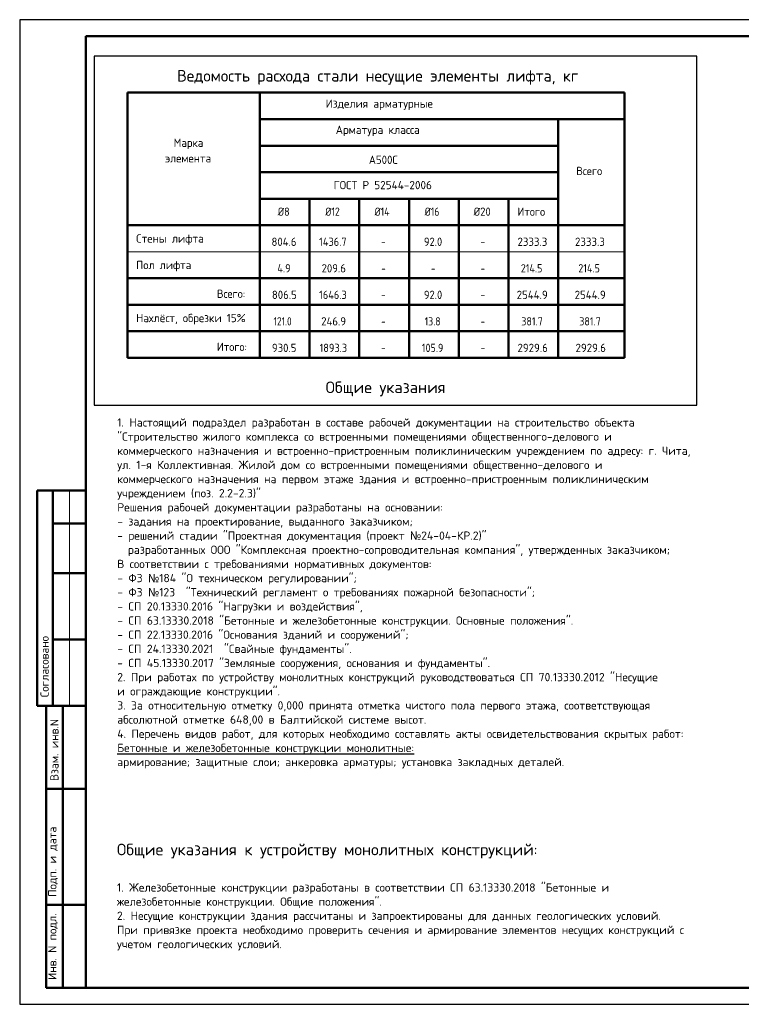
# Model space of a CAD drawing. Header units: millimetres. Extents: x 0 to 21000, y 0 to 14850.
# Tile 1 of 7: x 0 to 10890, y 0 to 14850. Entities that reach past the tile are written whole.
import ezdxf

# ---------------------------------------------------------------- set-up
doc = ezdxf.new("R2010")
doc.units = ezdxf.units.MM
doc.layers.add('Standard', color=7, linetype='Continuous', lineweight=25)
doc.styles.add('ARIAL', font='arial.ttf')
doc.styles.add('ISOCPEUR', font='isocpeur.ttf')

msp = doc.modelspace()

# ---------------------------------------------------------------- linework, layer by layer
at = {"layer": 'Standard', "color": 7, "linetype": 'Continuous', "lineweight": 25, "transparency": 33554687}
msp.add_line((1000, 14600), (1000, 529), dxfattribs=at)
at = {"layer": 'Standard', "color": 7, "linetype": 'Continuous', "lineweight": 50, "transparency": 33554687}
for p, q in [((1625, 13750), (1625, 9750)), ((1625, 13750), (9125, 13750)), ((3625, 13750), (3625, 9750)), ((9125, 13750), (9125, 10950)), ((9125, 13750), (9125, 10950)), ((9125, 13750), (9125, 10950)), ((9125, 13750), (9125, 10950)), ((9125, 13750), (9125, 10150)), ((9125, 13750), (9125, 9750)), ((3625, 13350), (9125, 13350)), ((8125, 13350), (8125, 9750)), ((3625, 12950), (3625, 10150)), ((3625, 12950), (3625, 9750)), ((3625, 12950), (8125, 12950)), ((3625, 12550), (8125, 12550)), ((3625, 12150), (8125, 12150)), ((4375, 12150), (4375, 9750)), ((5125, 12150), (5125, 9750)), ((5875, 12150), (5875, 9750)), ((6625, 12150), (6625, 9750)), ((7375, 12150), (7375, 9750)), ((1625, 11750), (9125, 11750)), ((1625, 10950), (9125, 10950)), ((1625, 10550), (9125, 10550)), ((1625, 10150), (9125, 10150)), ((1625, 9750), (9125, 9750)), ((9125, 9750), (1625, 9750)), ((3, 7750), (0, 7750)), ((1000, 7750), (263, 7750)), ((263, 7750), (263, 4500)), ((263, 7750), (263, 4500)), ((500, 7750), (500, 4500)), ((1000, 7250), (500, 7250)), ((1000, 6500), (500, 6500)), ((1000, 5500), (500, 5500)), ((0, 4500), (3, 4500)), ((263, 4500), (1000, 4500)), ((400, 250), (400, 4500)), ((400, 250), (400, 4500)), ((650, 250), (650, 4500)), ((400, 3250), (1000, 3250)), ((400, 1500), (1000, 1500)), ((1000, 250), (400, 250))]:
    msp.add_line(p, q, dxfattribs=at)
at = {"layer": 'Standard', "color": 7, "linetype": 'Continuous', "lineweight": 13, "transparency": 33554687}
for p, q in [((9125, 11350), (1625, 11350)), ((750, 7750), (750, 4500))]:
    msp.add_line(p, q, dxfattribs=at)
at = {"layer": 'Standard', "color": 7, "linetype": 'Continuous', "lineweight": 35, "transparency": 33554687}
msp.add_line((9125, 10150), (1625, 10150), dxfattribs=at)
at = {"layer": 'Standard', "color": 7, "linetype": 'Continuous', "lineweight": 25, "transparency": 33554687}
msp.add_lwpolyline([(0, 0), (21000, 0), (21000, 14850), (0, 14850), (0, 0)], close=True, dxfattribs=at)
msp.add_lwpolyline([(0, 0), (21000, 0), (21000, 14850), (0, 14850), (0, 0)], close=True, dxfattribs=at)
msp.add_lwpolyline([(0, 0), (21000, 0), (21000, 14850), (0, 14850), (0, 0)], close=True, dxfattribs=at)
at = {"layer": 'Standard', "color": 7, "linetype": 'Continuous', "lineweight": 50, "transparency": 33554687}
msp.add_lwpolyline([(1000, 14600), (20750, 14600), (20750, 250), (1000, 250), (1000, 14600)], close=True, dxfattribs=at)
at = {"layer": 'Standard', "color": 7, "linetype": 'Continuous', "lineweight": 25, "transparency": 33554687}
msp.add_lwpolyline([(10217, 14300), (1125, 14300), (1125, 9036), (10217, 9036), (10217, 14300)], dxfattribs=at)

# ---------------------------------------------------------------- texts
at = {"transparency": 33554687, "attachment_point": 1, "line_spacing_factor": 1.024096, "style": 'ARIAL'}
for s, insert, char_height, width in [('\\A1;{\\fISOCPEUR|b0|i0|c0|p34;\\W1.01879;\\C7;                               \\H1.33333x; \\fISOCPEUR|b0|i0|c204|p34;\\H0.875x;Общие указания}\\P{\\W1.01879;\\C7; }\\P{\\fISOCPEUR|b0|i0|c0|p34;\\H0.83333x;\\W1.01879;\\C7;1. \\fISOCPEUR|b0|i0|c204|p34;Настоящий подраздел разработан в составе рабочей документации на строительство объекта}\\P{\\fISOCPEUR|b0|i0|c0|p34;\\H0.83333x;\\W1.01879;\\C7;"\\fISOCPEUR|b0|i0|c204|p34;Строительство жилого комплекса со встроенными помещениями общественного\\fISOCPEUR|b0|i0|c0|p34;-\\fISOCPEUR|b0|i0|c204|p34;делового и}\\P{\\fISOCPEUR|b0|i0|c204|p34;\\H0.83333x;\\W1.01879;\\C7;коммерческого назначения и встроенно\\fISOCPEUR|b0|i0|c0|p34;-\\fISOCPEUR|b0|i0|c204|p34;пристроенным поликлиническим учреждением по адресу\\fISOCPEUR|b0|i0|c0|p34;: \\fISOCPEUR|b0|i0|c204|p34;г\\fISOCPEUR|b0|i0|c0|p34;. \\fISOCPEUR|b0|i0|c204|p34;Чита\\fISOCPEUR|b0|i0|c0|p34;,}\\P{\\fISOCPEUR|b0|i0|c204|p34;\\H0.83333x;\\W1.01879;\\C7;ул\\fISOCPEUR|b0|i0|c0|p34;. 1-\\fISOCPEUR|b0|i0|c204|p34;я Коллективная\\fISOCPEUR|b0|i0|c0|p34;. \\fISOCPEUR|b0|i0|c204|p34;Жилой дом со встроенными помещениями общественно\\fISOCPEUR|b0|i0|c0|p34;-\\fISOCPEUR|b0|i0|c204|p34;делового и}\\P{\\fISOCPEUR|b0|i0|c204|p34;\\H0.83333x;\\W1.01879;\\C7;коммерческого назначения на первом этаже здания и встроенно\\fISOCPEUR|b0|i0|c0|p34;-\\fISOCPEUR|b0|i0|c204|p34;пристроенным поликлиническим}\\P{\\fISOCPEUR|b0|i0|c204|p34;\\H0.83333x;\\W1.01879;\\C7;учреждением \\fISOCPEUR|b0|i0|c0|p34;(\\fISOCPEUR|b0|i0|c204|p34;поз\\fISOCPEUR|b0|i0|c0|p34;. 2.2-2.3)"}\\P{\\fISOCPEUR|b0|i0|c204|p34;\\H0.83333x;\\W1.01879;\\C7;Решения рабочей документации разработаны на основании\\fISOCPEUR|b0|i0|c0|p34;:}\\P{\\fISOCPEUR|b0|i0|c0|p34;\\H0.83333x;\\W1.01879;\\C7;- \\fISOCPEUR|b0|i0|c204|p34;задания на проектирование\\fISOCPEUR|b0|i0|c0|p34;, \\fISOCPEUR|b0|i0|c204|p34;выданного заказчиком\\fISOCPEUR|b0|i0|c0|p34;;}\\P{\\fISOCPEUR|b0|i0|c0|p34;\\H0.83333x;\\W1.01879;\\C7;- \\fISOCPEUR|b0|i0|c204|p34;решений стадии \\fISOCPEUR|b0|i0|c0|p34;"\\fISOCPEUR|b0|i0|c204|p34;Проектная документация \\fISOCPEUR|b0|i0|c0|p34;(\\fISOCPEUR|b0|i0|c204|p34;проект \\fSegoe UI Symbol|b0|i0|c0|p34;№\\fISOCPEUR|b0|i0|c0|p34;24-04-\\fISOCPEUR|b0|i0|c204|p34;КР\\fISOCPEUR|b0|i0|c0|p34;.2)"}\\P{\\fISOCPEUR|b0|i0|c0|p34;\\H0.83333x;\\W1.01879;\\C7;  \\fISOCPEUR|b0|i0|c204|p34;разработанных ООО \\fISOCPEUR|b0|i0|c0|p34;"\\fISOCPEUR|b0|i0|c204|p34;Комплексная проектно\\fISOCPEUR|b0|i0|c0|p34;-\\fISOCPEUR|b0|i0|c204|p34;сопроводительная компания\\fISOCPEUR|b0|i0|c0|p34;", \\fISOCPEUR|b0|i0|c204|p34;утвержденных заказчиком\\fISOCPEUR|b0|i0|c0|p34;;}\\P{\\fISOCPEUR|b0|i0|c204|p34;\\H0.83333x;\\W1.01879;\\C7;В соответствии с требованиями нормативных документов\\fISOCPEUR|b0|i0|c0|p34;: }\\P{\\fISOCPEUR|b0|i0|c0|p34;\\H0.83333x;\\W1.01879;\\C7;- \\fISOCPEUR|b0|i0|c204|p34;ФЗ \\fSegoe UI Symbol|b0|i0|c0|p34;№\\fISOCPEUR|b0|i0|c0|p34;184 "\\fISOCPEUR|b0|i0|c204|p34;О техническом регулировании\\fISOCPEUR|b0|i0|c0|p34;"; }\\P{\\fISOCPEUR|b0|i0|c0|p34;\\H0.83333x;\\W1.01879;\\C7;- \\fISOCPEUR|b0|i0|c204|p34;ФЗ \\fSegoe UI Symbol|b0|i0|c0|p34;№\\fISOCPEUR|b0|i0|c0|p34;123  "\\fISOCPEUR|b0|i0|c204|p34;Технический регламент о требованиях пожарной безопасности\\fISOCPEUR|b0|i0|c0|p34;";}\\P{\\fISOCPEUR|b0|i0|c0|p34;\\H0.83333x;\\W1.01879;\\C7;- \\fISOCPEUR|b0|i0|c204|p34;СП \\fISOCPEUR|b0|i0|c0|p34;20.13330.2016 "\\fISOCPEUR|b0|i0|c204|p34;Нагрузки и воздействия\\fISOCPEUR|b0|i0|c0|p34;", }\\P{\\fISOCPEUR|b0|i0|c0|p34;\\H0.83333x;\\W1.01879;\\C7;- \\fISOCPEUR|b0|i0|c204|p34;СП \\fISOCPEUR|b0|i0|c0|p34;63.13330.2018 "\\fISOCPEUR|b0|i0|c204|p34;Бетонные и железобетонные конструкции\\fISOCPEUR|b0|i0|c0|p34;. \\fISOCPEUR|b0|i0|c204|p34;Основные положения\\fISOCPEUR|b0|i0|c0|p34;".}\\P{\\fISOCPEUR|b0|i0|c0|p34;\\H0.83333x;\\W1.01879;\\C7;- \\fISOCPEUR|b0|i0|c204|p34;СП \\fISOCPEUR|b0|i0|c0|p34;22.13330.2016 "\\fISOCPEUR|b0|i0|c204|p34;Основания зданий и сооружений\\fISOCPEUR|b0|i0|c0|p34;";}\\P{\\fISOCPEUR|b0|i0|c0|p34;\\H0.83333x;\\W1.01879;\\C7;- \\fISOCPEUR|b0|i0|c204|p34;СП \\fISOCPEUR|b0|i0|c0|p34;24.13330.2021  "\\fISOCPEUR|b0|i0|c204|p34;Свайные фундаменты\\fISOCPEUR|b0|i0|c0|p34;".}\\P{\\fISOCPEUR|b0|i0|c0|p34;\\H0.83333x;\\W1.01879;\\C7;- \\fISOCPEUR|b0|i0|c204|p34;СП \\fISOCPEUR|b0|i0|c0|p34;45.13330.2017 "\\fISOCPEUR|b0|i0|c204|p34;Земляные сооружения\\fISOCPEUR|b0|i0|c0|p34;, \\fISOCPEUR|b0|i0|c204|p34;основания и фундаменты\\fISOCPEUR|b0|i0|c0|p34;".}\\P{\\fISOCPEUR|b0|i0|c0|p34;\\H0.83333x;\\W1.01879;\\C7;2. \\fISOCPEUR|b0|i0|c204|p34;При работах по устройству монолитных конструкций руководствоваться СП \\fISOCPEUR|b0|i0|c0|p34;70.13330.2012 "\\fISOCPEUR|b0|i0|c204|p34;Несущие}\\P{\\fISOCPEUR|b0|i0|c204|p34;\\H0.83333x;\\W1.01879;\\C7;и ограждающие конструкции\\fISOCPEUR|b0|i0|c0|p34;".}\\P{\\fISOCPEUR|b0|i0|c0|p34;\\H0.83333x;\\W1.01879;\\C7;3. \\fISOCPEUR|b0|i0|c204|p34;За относительную отметку \\fISOCPEUR|b0|i0|c0|p34;0,000 \\fISOCPEUR|b0|i0|c204|p34;принята отметка чистого пола первого этажа\\fISOCPEUR|b0|i0|c0|p34;, \\fISOCPEUR|b0|i0|c204|p34;соответствующая}\\P{\\fISOCPEUR|b0|i0|c204|p34;\\H0.83333x;\\W1.01879;\\C7;абсолютной отметке \\fISOCPEUR|b0|i0|c0|p34;648,00 \\fISOCPEUR|b0|i0|c204|p34;в Балтийской системе высот\\fISOCPEUR|b0|i0|c0|p34;.}\\P{\\fISOCPEUR|b0|i0|c0|p34;\\H0.83333x;\\W1.01879;\\C7;4. \\fISOCPEUR|b0|i0|c204|p34;Перечень видов работ\\fISOCPEUR|b0|i0|c0|p34;, \\fISOCPEUR|b0|i0|c204|p34;для которых необходимо составлять акты освидетельствования скрытых работ\\fISOCPEUR|b0|i0|c0|p34;:}\\P{\\fISOCPEUR|b0|i0|c204|p34;\\H0.83333x;\\W1.01879;\\L\\C7;Бетонные и железобетонные конструкции монолитные\\fISOCPEUR|b0|i0|c0|p34;:}\\P{\\fISOCPEUR|b0|i0|c204|p34;\\H0.83333x;\\W1.01879;\\C7;армирование\\fISOCPEUR|b0|i0|c0|p34;; \\fISOCPEUR|b0|i0|c204|p34;защитные слои\\fISOCPEUR|b0|i0|c0|p34;; \\fISOCPEUR|b0|i0|c204|p34;анкеровка арматуры\\fISOCPEUR|b0|i0|c0|p34;; \\fISOCPEUR|b0|i0|c204|p34;установка закладных деталей\\fISOCPEUR|b0|i0|c0|p34;.}', (1472, 9393), 150, 10372.55), ('\\A1;{\\fISOCPEUR|i0|b0;\\H175.000000;\\W1.018787;\\C7;Общие указания к устройству монолитных конструкций:}\\P{\\fArial|i0|b0;\\H175.000000;\\W1.018787;\\C7; }\\P{\\fISOCPEUR|i0|b0;\\H125.000000;\\W1.018787;\\C7;1. Железобетонные конструкции разработаны в соответствии СП 63.13330.2018 "Бетонные и}\\P{\\fISOCPEUR|i0|b0;\\H125.000000;\\W1.018787;\\C7;железобетонные конструкции. Общие положения".}\\P{\\fISOCPEUR|i0|b0;\\H125.000000;\\W1.018787;\\C7;2. Несущие конструкции здания рассчитаны и запроектированы для данных геологических условий.}\\P{\\fISOCPEUR|i0|b0;\\H125.000000;\\W1.018787;\\C7;При привязке проекта необходимо проверить сечения и армирование элементов несущих конструкций с}\\P{\\fISOCPEUR|i0|b0;\\H125.000000;\\W1.018787;\\C7;учетом геологических условий.}\\P', (1468, 2422), 175, 11944.61)]:
    msp.add_mtext(s, dxfattribs=dict(at, insert=insert, char_height=char_height, width=width))
at = {"layer": 'Standard', "color": 7, "linetype": 'Continuous', "lineweight": 35, "transparency": 33554687, "insert": (2376, 13869), "char_height": 175, "width": 6340.38, "attachment_point": 7, "style": 'ISOCPEUR'}
msp.add_mtext('\\W0.99;Ведомость расхода стали несущие элементы лифта, кг', dxfattribs=at)
at = {"layer": 'Standard', "color": 7, "linetype": 'Continuous', "lineweight": 25, "transparency": 33554687, "char_height": 125, "attachment_point": 7, "style": 'ISOCPEUR'}
for s, insert, width in [('\\W0.98;Изделия арматурные', (4617, 13488), 1704.27), ('\\W0.98;Арматура класса', (4769, 13093), 1448.31), ('\\W0.95;Марка', (2323, 12897), 546.66), ('\\W0.97;элемента', (2192, 12697), 809.98), ('\\W0.95;А500С', (5269, 12674), 521.45), ('\\W0.95;Всего', (8399, 12506), 496.36), ('\\W0.98;ГОСТ Р 52544-2006', (4738, 12293), 1585.57), ('\\W0.89;Ø8', (3894, 11892), 268.33), ('\\W0.85;Ø12', (4612, 11892), 327.8), ('\\W0.85;Ø14', (5356, 11892), 340.69), ('\\W0.85;Ø16', (6112, 11892), 327.8), ('\\W0.92;Ø20', (6850, 11892), 357.52), ('\\W0.95;Итого', (7512, 11892), 534.06), ('\\W0.98;Стены лифта', (1758, 11454), 1110.53), ('\\W0.94;804.6', (3800, 11438), 458.48), ('\\W0.90;1436.7', (4519, 11438), 518.56), ('\\W0.78;-', (5456, 11438), 136), ('\\W0.92;92.0', (6100, 11438), 357.39), ('\\W0.78;-', (6956, 11438), 136), ('\\W0.95;2333.3', (7512, 11438), 533.93), ('\\W0.95;2333.3', (8380, 11438), 533.93), ('\\W0.97;Пол лифта', (1758, 11054), 910.29), ('\\W0.90;4.9', (3888, 11038), 281.05), ('\\W0.94;209.6', (4556, 11038), 445.84), ('\\W0.88;214.5', (7562, 11038), 429.88), ('\\W0.88;214.5', (8430, 11038), 429.88), ('\\W0.78;-', (5456, 11038), 136), ('\\W0.78;-', (6206, 11038), 136), ('\\W0.78;-', (6956, 11038), 136), ('\\W0.95;Всего:', (2976, 10654), 534.06), ('\\W0.94;806.5', (3806, 10638), 445.84), ('\\W0.90;1646.3', (4519, 10638), 518.56), ('\\W0.92;92.0', (6100, 10638), 357.39), ('\\W0.95;2544.9', (7500, 10638), 559.13), ('\\W0.95;2544.9', (8375, 10638), 559.14), ('\\W0.97;Нахлёст, обрезки 15%%%', (1758, 10254), 1797.27), ('\\W0.78;-', (5456, 10638), 136), ('\\W0.78;-', (6956, 10638), 136), ('\\W0.82;121.0', (3831, 10238), 388.42), ('\\W0.94;246.9', (4550, 10238), 458.48), ('\\W0.78;-', (5456, 10238), 136), ('\\W0.85;13.8', (6112, 10238), 327.67), ('\\W0.78;-', (6956, 10238), 136), ('\\W0.88;381.7', (7569, 10238), 417.13), ('\\W0.88;381.7', (8444, 10238), 417.14), ('\\W0.95;Итого:', (2976, 9854), 571.74), ('\\W0.94;930.5', (3806, 9838), 445.84), ('\\W0.90;1893.3', (4525, 9838), 505.89), ('\\W0.88;105.9', (6069, 9838), 417.13), ('\\W0.95;2929.6', (7512, 9838), 533.93), ('\\W0.95;2929.6', (8388, 9838), 533.93), ('\\W0.78;-', (5456, 9838), 136), ('\\W0.78;-', (6956, 9838), 136)]:
    msp.add_mtext(s, dxfattribs=dict(at, insert=insert, width=width))
at = {"layer": 'Standard', "color": 7, "linetype": 'Continuous', "lineweight": 50, "transparency": 33554687, "char_height": 125, "attachment_point": 7, "rotation": 90, "style": 'ISOCPEUR'}
for s, insert, width in [('\\A1;{\\fISOCPEUR|i0|b0;\\H125.000000;\\W1.000000;\\C7;Согласовано}\\P', (438, 4631), 1035.94), ('\\A1;{\\fISOCPEUR|i0|b0;\\H125.000000;\\W1.000000;\\C7;Взам. инв.N}\\P', (586, 3368), 954.55), ('\\A1;{\\fISOCPEUR|i0|b0;\\H125.000000;\\W1.000000;\\C7;Подп. и дата}\\P', (575, 1621), 1098.53), ('\\A1;{\\fISOCPEUR|i0|b0;\\H125.000000;\\W1.000000;\\C7;Инв. N подл.}\\P', (575, 367), 1010.9)]:
    msp.add_mtext(s, dxfattribs=dict(at, insert=insert, width=width))

doc.saveas('drawing.dxf')
